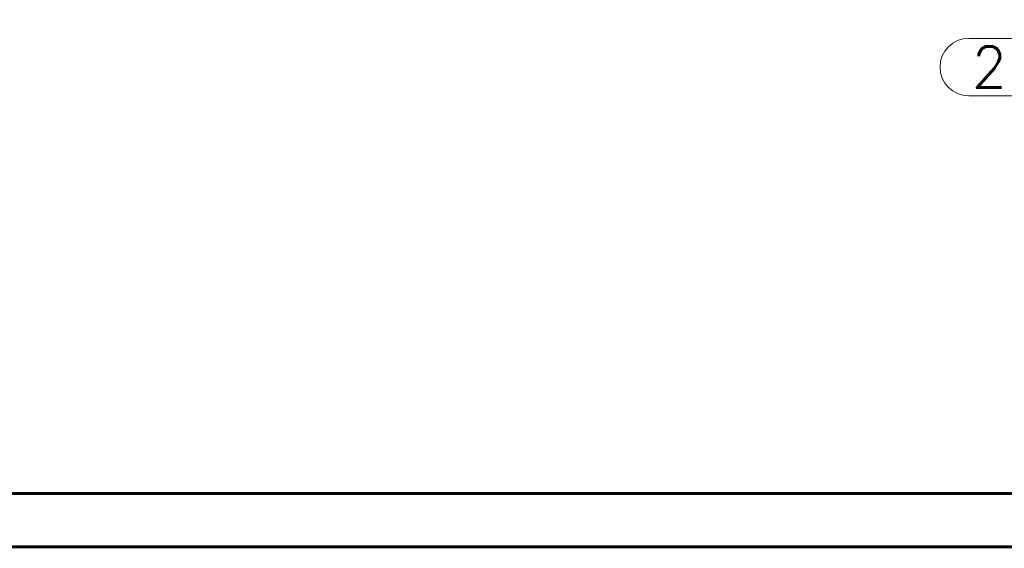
# Paper-space layout 'Layout1' of a CAD drawing. Extents: x -2 to 1677, y -36 to 422.
# Tile 39 of 92: x 478 to 598, y 0 to 64. Entities that reach past the tile are written whole.
import ezdxf
from ezdxf.enums import TextEntityAlignment as Align

# ---------------------------------------------------------------- set-up
doc = ezdxf.new("R2010")
doc.units = 0
doc.linetypes.add('HP_01_CER_B', pattern=[8, 5, -1, 1, -1])
doc.layers.get('DEFPOINTS').update_dxf_attribs({"color": 132, "linetype": 'CONTINUOUS'})
doc.layers.add('RAMECEK_HP', color=251, linetype='CONTINUOUS')
doc.layers.add('SS_1.ET-HALA_TaO-RASTR', color=7, linetype='HP_01_CER_B', lineweight=13)
doc.styles.add('ROMANS', font='romans.shx', dxfattribs={"width": 0.8})
doc.styles.add('romans.shx', font='romans.shx', dxfattribs={"height": 5})

# ---------------------------------------------------------------- blocks, each defined once
blk = doc.blocks.new('*U6')
at = {"layer": 'RAMECEK_HP', "lineweight": 35, "const_width": 0.35}
for points in [[(0, 420), (0, 0), (1485, 0), (1485, 420)], [(6.5, 413.5), (6.5, 6.5), (1478.5, 6.5), (1478.5, 413.5)]]:
    blk.add_lwpolyline(points, close=True, dxfattribs=at)
at = {"layer": 'DEFPOINTS', "style": 'ROMANS', "width": 0.8}
blk.add_attdef('TISK', text='', height=10, dxfattribs=at).set_placement((1485, -33), align=Align.RIGHT)

psp = doc.layouts.get("Layout1")

# ---------------------------------------------------------------- linework, layer by layer
at = {"layer": 'SS_1.ET-HALA_TaO-RASTR', "linetype": 'Continuous', "ltscale": 0.25}
for p, q in [((602.6042, 61.9638), (593.9375, 61.9638)), ((593.9375, 54.9638), (602.6042, 54.9638))]:
    psp.add_line(p, q, dxfattribs=at)
psp.add_arc((593.9375, 58.4638), 3.5, 90, 270, dxfattribs=at)

# ---------------------------------------------------------------- block references
at = {"layer": 'RAMECEK_HP'}
psp.add_blockref('*U6', (0, 0), dxfattribs=at)

# ---------------------------------------------------------------- texts
at = {"layer": 'SS_1.ET-HALA_TaO-RASTR', "color": 7, "style": 'romans.shx'}
psp.add_text('21', height=5, dxfattribs=at).set_placement((594.3035, 55.9638))

doc.saveas('drawing.dxf')
